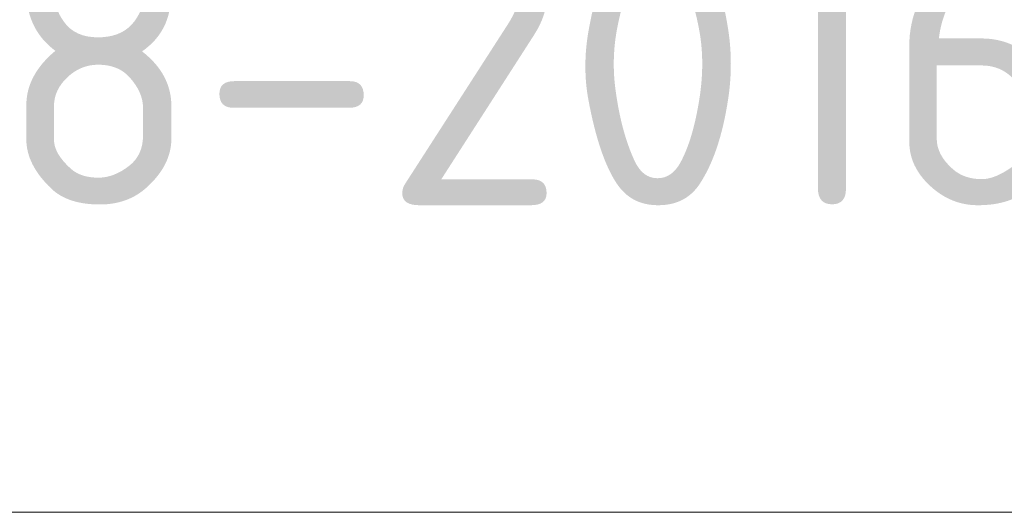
# Model space of a CAD drawing. Header units: metres. Extents: x -38 to 100, y -15 to 21.
# Tile 230 of 246: x 74.455 to 75.335, y 12.176 to 12.618. Entities that reach past the tile are written whole.
import ezdxf

# ---------------------------------------------------------------- set-up
doc = ezdxf.new("R2010")
doc.units = ezdxf.units.M
doc.layers.add('XR$5$Текст_ примечание', color=7, linetype='Continuous', lineweight=13)
doc.layers.add('XR$7$Текст_ примечание', color=7, linetype='Continuous', lineweight=13)
doc.styles.add('ISOCPEUR', font='txt')

msp = doc.modelspace()

# ---------------------------------------------------------------- linework, layer by layer
at = {"layer": 'XR$5$Текст_ примечание', "color": 7, "linetype": 'Continuous', "lineweight": 13, "transparency": 33554687}
msp.add_line((88.97573, 12.17641), (70.47573, 12.17641), dxfattribs=at)
at = {"layer": 'XR$7$Текст_ примечание', "color": 7, "linetype": 'Continuous', "lineweight": 13, "transparency": 33554687}
msp.add_line((88.97573, 12.17641), (70.47573, 12.17641), dxfattribs=at)

# ---------------------------------------------------------------- texts
at = {"layer": 'XR$5$Текст_ примечание', "color": 7, "linetype": 'Continuous', "lineweight": 35, "transparency": 33554687, "insert": (72.90657, 12.45141), "char_height": 0.25, "width": 2.7437149, "attachment_point": 7, "style": 'ISOCPEUR'}
msp.add_mtext('\\W0.96;ГОСТ 34028-2016', dxfattribs=at)
at = {"layer": 'XR$7$Текст_ примечание', "color": 7, "linetype": 'Continuous', "lineweight": 35, "transparency": 33554687, "insert": (72.90657, 12.45141), "char_height": 0.25, "width": 2.7437149, "attachment_point": 7, "style": 'ISOCPEUR'}
msp.add_mtext('\\W0.96;ГОСТ 34028-2016', dxfattribs=at)

doc.saveas('drawing.dxf')
